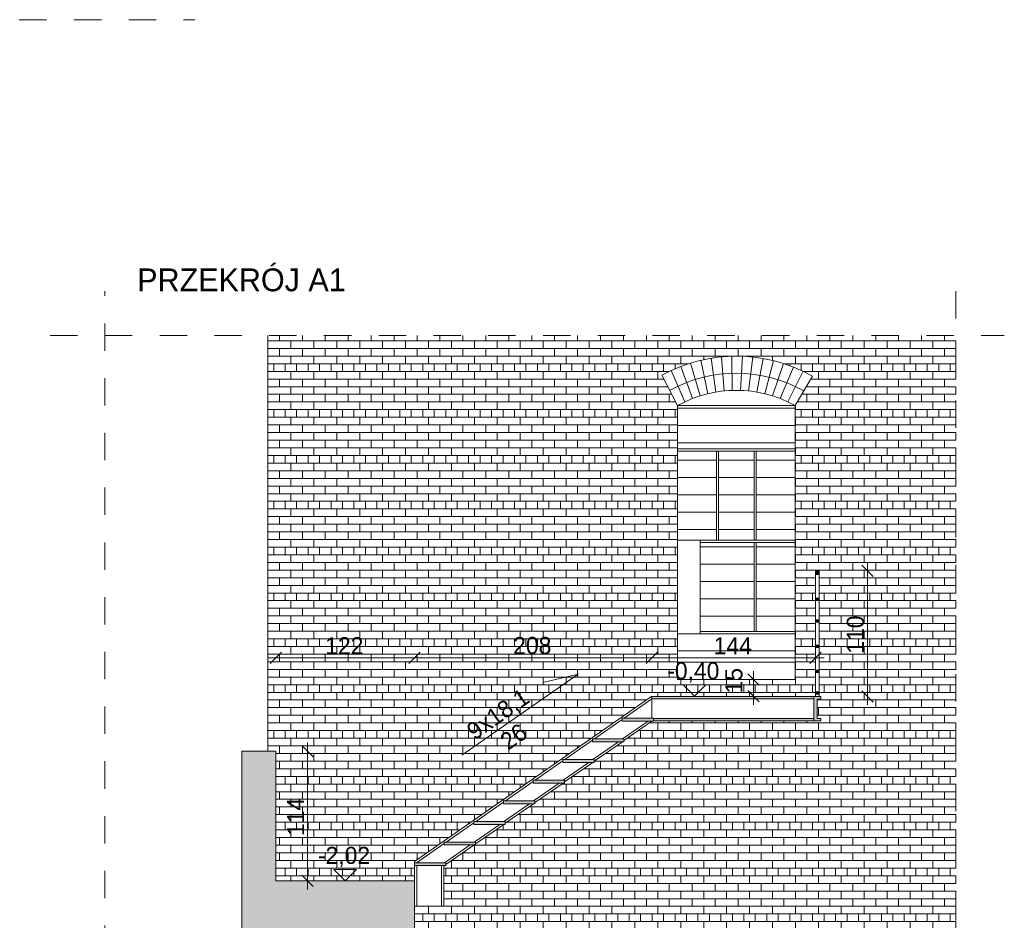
# Model space of a CAD drawing. Header units: millimetres. Extents: x 16408 to 141596, y -21057 to 26364.
# Tile 114 of 144: x 56380 to 65010, y -2363 to 5533. Entities that reach past the tile are written whole.
import ezdxf

# ---------------------------------------------------------------- set-up
doc = ezdxf.new("R2010")
doc.units = ezdxf.units.MM
doc.header["$MEASUREMENT"] = 0
doc.linetypes.add('Przerywana', pattern=[480, 240, -240])
doc.linetypes.add('Wipeout_Contour', pattern=[1000, 0, -1000])
for name, color, linetype, lineweight in [('0_Nr_pióra__1', 7, 'Continuous', 13), ('0_Nr_pióra__103', 7, 'Continuous', 5), ('0_Nr_pióra__161', 7, 'Continuous', 5), ('0_Nr_pióra__21', 7, 'Continuous', 5), ('0_Nr_pióra__24', 7, 'Continuous', 15), ('0_Nr_pióra__51', 7, 'Continuous', 15), ('0_Nr_pióra__7', 7, 'Continuous', 20), ('0_Nr_pióra__90', 7, 'Continuous', 13)]:
    doc.layers.add(name, color=color, linetype=linetype, lineweight=lineweight)
doc.layers.add('0_Nr_pióra__101', color=7, linetype='Continuous', lineweight=5, true_color=0xb2b2b2)
doc.layers.add('_elementy3d_Nr_pióra__101', color=7, linetype='Continuous', lineweight=5, true_color=0xb2b2b2)
doc.styles.add('STYL_AUTOMATYCZNY_2', font='txt')
doc.dimstyles.new('STYL_AUTOMATYCZNY__1', dxfattribs={"dimtxt": 150, "dimasz": 95, "dimexe": 0.18, "dimexo": 0.0625, "dimgap": 0.09, "dimtad": 1, "dimtih": 1, "dimtoh": 1, "dimdec": 0, "dimlfac": 0.1, "dimzin": 0, "dimdsep": 46, "dimtxsty": 'STYL_AUTOMATYCZNY_2', "dimblk": 'ARROWHEAD_6', "dimblk1": 'ARROWHEAD_6', "dimblk2": 'ARROWHEAD_6', "dimcen": 0.09, "dimse1": 1, "dimse2": 1, "dimclrd": 7, "dimclre": 7, "dimclrt": 7, "dimadec": 1, "dimazin": 0, "dimtfac": 1, "dimtdec": 4, "dimtmove": 0, "dimatfit": 3, "dimfxl": 0, "dimtolj": 1, "dimtzin": 0, "dimarcsym": 0})
doc.dimstyles.new('STYL_AUTOMATYCZNY__2', dxfattribs={"dimtxt": 150, "dimasz": 95, "dimexe": 0.18, "dimexo": 0.0625, "dimgap": 0.09, "dimtad": 1, "dimdec": 0, "dimlfac": 0.1, "dimzin": 0, "dimdsep": 46, "dimtxsty": 'STYL_AUTOMATYCZNY_2', "dimblk": 'ARROWHEAD_6', "dimblk1": 'ARROWHEAD_6', "dimblk2": 'ARROWHEAD_6', "dimcen": 0.09, "dimse1": 1, "dimse2": 1, "dimclrd": 7, "dimclre": 7, "dimclrt": 7, "dimadec": 1, "dimazin": 0, "dimtfac": 1, "dimtdec": 4, "dimtmove": 0, "dimatfit": 3, "dimfxl": 0, "dimtolj": 1, "dimtzin": 0, "dimarcsym": 0})
doc.dimstyles.new('STYL_AUTOMATYCZNY__3', dxfattribs={"dimtxt": 150, "dimasz": 95, "dimexe": 0.18, "dimexo": 0.0625, "dimgap": 0.09, "dimtad": 1, "dimdec": 0, "dimlfac": 0.1, "dimzin": 0, "dimdsep": 46, "dimtxsty": 'STYL_AUTOMATYCZNY_2', "dimblk": 'ARROWHEAD_6', "dimblk1": 'ARROWHEAD_6', "dimblk2": 'ARROWHEAD_6', "dimcen": 0.09, "dimse1": 1, "dimse2": 1, "dimclrd": 7, "dimclre": 7, "dimclrt": 7, "dimadec": 1, "dimazin": 0, "dimtfac": 1, "dimtdec": 4, "dimtmove": 2, "dimatfit": 3, "dimfxl": 0, "dimtolj": 1, "dimtzin": 0, "dimarcsym": 0})
pattern_1 = [(0, (0, 0), (0, 152), [])]

# ---------------------------------------------------------------- blocks, each defined once
blk = doc.blocks.new('*D72')
at = {"layer": '0_Nr_pióra__1', "color": 7, "linetype": 'Continuous', "lineweight": 13}
for p, q in [((58550.9, -60.8), (58625.9, -60.8)), ((58675.9, -10.8), (58575.9, -110.8)), ((58625.9, -60.8), (59841.1, -60.8)), ((59891.1, -10.8), (59791.1, -110.8))]:
    blk.add_line(p, q, dxfattribs=at)
at = {"layer": '0_Nr_pióra__1', "color": 7, "lineweight": 13, "insert": (59057.8, -30.8), "char_height": 150, "attachment_point": 7, "style": 'STYL_AUTOMATYCZNY_2'}
blk.add_mtext('\\A1;{\\pql;\\fCentury Gothic|b0|i0|c238|p34;122}', dxfattribs=at)
blk = doc.blocks.new('ARROWHEAD_6')
at = {"color": 0, "linetype": 'Continuous', "lineweight": 0}
for p, q in [((0, 0), (-1, 0)), ((-0.5, -0.5), (0.5, 0.5))]:
    blk.add_line(p, q, dxfattribs=at)
blk = doc.blocks.new('*D73')
at = {"layer": '0_Nr_pióra__1', "color": 7, "linetype": 'Continuous', "lineweight": 13}
for p, q in [((59891.1, -10.8), (59791.1, -110.8)), ((59841.1, -60.8), (61921.1, -60.8)), ((61971.1, -10.8), (61871.1, -110.8))]:
    blk.add_line(p, q, dxfattribs=at)
at = {"layer": '0_Nr_pióra__1', "color": 7, "lineweight": 13, "insert": (60705.4, -30.8), "char_height": 150, "attachment_point": 7, "style": 'STYL_AUTOMATYCZNY_2'}
blk.add_mtext('\\A1;{\\pql;\\fCentury Gothic|b0|i0|c238|p34;208}', dxfattribs=at)
blk = doc.blocks.new('*D74')
at = {"layer": '0_Nr_pióra__1', "color": 7, "linetype": 'Continuous', "lineweight": 13}
for p, q in [((61971.1, -10.8), (61871.1, -110.8)), ((61921.1, -60.8), (63356.1, -60.8)), ((63306.1, -110.8), (63406.1, -10.8)), ((63356.1, -60.8), (63431.1, -60.8))]:
    blk.add_line(p, q, dxfattribs=at)
at = {"layer": '0_Nr_pióra__1', "color": 7, "lineweight": 13, "insert": (62462.9, -30.8), "char_height": 150, "attachment_point": 7, "style": 'STYL_AUTOMATYCZNY_2'}
blk.add_mtext('\\A1;{\\pql;\\fCentury Gothic|b0|i0|c238|p34;144}', dxfattribs=at)
blk = doc.blocks.new('*D75')
at = {"layer": '0_Nr_pióra__1', "color": 7, "linetype": 'Continuous', "lineweight": 13}
for p, q in [((62862, -302.6), (62762, -202.6)), ((62812, -252.6), (62812, -177.6)), ((62812, -398.8), (62812, -252.6)), ((62762, -348.8), (62862, -448.8)), ((62812, -473.8), (62812, -398.8))]:
    blk.add_line(p, q, dxfattribs=at)
at = {"layer": '0_Nr_pióra__1', "color": 7, "lineweight": 13, "insert": (62716.8, -374.1), "char_height": 150, "attachment_point": 7, "rotation": 90, "style": 'STYL_AUTOMATYCZNY_2'}
blk.add_mtext('\\A1;{\\pql;\\fCentury Gothic|b0|i0|c238|p34;15}', dxfattribs=at)
blk = doc.blocks.new('*D76')
at = {"layer": '0_Nr_pióra__1', "color": 7, "linetype": 'Continuous', "lineweight": 13}
for p, q in [((63861.8, 650), (63761.8, 750)), ((63811.8, 700), (63811.8, 775)), ((63811.8, -400), (63811.8, 700)), ((63761.8, -350), (63861.8, -450)), ((63811.8, -475), (63811.8, -400))]:
    blk.add_line(p, q, dxfattribs=at)
at = {"layer": '0_Nr_pióra__1', "color": 7, "lineweight": 13, "insert": (63781.8, -25.8), "char_height": 150, "attachment_point": 7, "rotation": 90, "style": 'STYL_AUTOMATYCZNY_2'}
blk.add_mtext('\\A1;{\\pql;\\fCentury Gothic|b0|i0|c238|p34;110}', dxfattribs=at)
blk = doc.blocks.new('*D77')
at = {"layer": '0_Nr_pióra__1', "color": 7, "linetype": 'Continuous', "lineweight": 13}
for p, q in [((58953.3, -930), (58853.3, -830)), ((58903.3, -880), (58903.3, -805)), ((58903.3, -2016.9), (58903.3, -880)), ((58853.3, -1966.9), (58953.3, -2066.9)), ((58903.3, -2091.9), (58903.3, -2016.9))]:
    blk.add_line(p, q, dxfattribs=at)
at = {"layer": '0_Nr_pióra__1', "color": 7, "lineweight": 13, "insert": (58873.3, -1624.2), "char_height": 150, "attachment_point": 7, "rotation": 90, "style": 'STYL_AUTOMATYCZNY_2'}
blk.add_mtext('\\A1;{\\pql;\\fCentury Gothic|b0|i0|c238|p34;114}', dxfattribs=at)
blk = doc.blocks.new('Wymiary_8_4', base_point=(62295.1, -398.4))
at = {"layer": '0_Nr_pióra__1', "color": 7, "linetype": 'Continuous', "lineweight": 13}
for p, q in [((62295.1, -398.4), (62195.1, -298.4)), ((62195.1, -298.4), (62395.1, -298.4)), ((62395.1, -298.4), (62295.1, -398.4))]:
    blk.add_line(p, q, dxfattribs=at)
at = {"layer": '0_Nr_pióra__1', "color": 7, "lineweight": 13, "insert": (62055.8, -278.4), "char_height": 150, "attachment_point": 7, "style": 'STYL_AUTOMATYCZNY_2'}
blk.add_mtext('\\A1;{\\pql;\\fCentury Gothic|b0|i0|c238|p34;-0,40}', dxfattribs=at)
blk = doc.blocks.new('Wymiary_9_4', base_point=(59233.2, -2016.9))
at = {"layer": '0_Nr_pióra__1', "color": 7, "linetype": 'Continuous', "lineweight": 13}
for p, q in [((59233.2, -2016.9), (59133.2, -1916.9)), ((59133.2, -1916.9), (59333.2, -1916.9)), ((59333.2, -1916.9), (59233.2, -2016.9))]:
    blk.add_line(p, q, dxfattribs=at)
at = {"layer": '0_Nr_pióra__1', "color": 7, "lineweight": 13, "insert": (58993.9, -1896.9), "char_height": 150, "attachment_point": 7, "style": 'STYL_AUTOMATYCZNY_2'}
blk.add_mtext('\\A1;{\\pql;\\fCentury Gothic|b0|i0|c238|p34;-2,02}', dxfattribs=at)

msp = doc.modelspace()

# ---------------------------------------------------------------- hatches: boundary and pattern name
at = {"layer": '0_Nr_pióra__1', "linetype": 'Continuous', "lineweight": 0, "true_color": 0x000000}
for points in [[(63356.1, 670), (63386.1, 670), (63386.1, 700), (63356.1, 700)], [(63361.1, 440), (63381.1, 440), (63381.1, 460), (63361.1, 460)], [(63361.1, 250), (63381.1, 250), (63381.1, 270), (63361.1, 270)], [(63361.1, 30), (63381.1, 30), (63381.1, 50), (63361.1, 50)], [(63361.1, -190), (63381.1, -190), (63381.1, -170), (63361.1, -170)], [(63401.1, -400), (63341.1, -400), (63341.1, -424.8), (63341.1, -595.2), (63341.1, -615), (63401.1, -615), (63401.1, -595.2), (63374.2, -595.2), (63374.2, -424.8), (63401.1, -424.8)], [(63361.1, -380), (63381.1, -380), (63381.1, -360), (63361.1, -360)]]:
    msp.add_hatch(color=18, dxfattribs=at).paths.add_polyline_path(points)
at = {"layer": '0_Nr_pióra__101', "linetype": 'Continuous', "lineweight": 5, "true_color": 0xb2b2b2}
h = msp.add_hatch(dxfattribs=at)
h.set_pattern_fill('Cegła___wiązanie_pospoli_00', color=253, style=0, pattern_type=2)
h.set_pattern_definition([(0, (61571.04, -1369.584), (0, 67), []), (90, (61571.04, -1369.58), (-201, 0), [67, -67]), (90, (61671.54, -1302.58), (-201, 0), [67, -201, 67, -67]), (90, (61621.29, -1168.58), (-100.5, 0), [67, -335])])
h.paths.add_polyline_path([(58555.9, -880), (58625.9, -880), (58625.9, -2016.9), (59840.5, -2016.9), (59840.5, -2238.2), (59840.5, -2246.2), (59841.1, -1846.7), (60108, -1660.8), (61921.1, -397.8), (63356.1, -400), (63356.1, 700), (63386.1, 700), (63386.1, -400), (63401.1, -400), (63401.1, -424.8), (63369.2, -424.8), (63369.2, -595.2), (63401.1, -595.2), (63401.1, -615), (61921.1, -617.2), (60116.1, -1871.4), (60116.1, -1883.9), (60096.9, -1883.9), (60096.5, -2238.2), (59840.5, -2246.2), (59840.5, -2730), (63226.1, -2730), (64586.2, -2730), (64586.2, 2765.3), (58555.9, 2765.3)])
h.paths.add_polyline_path([(62007, 2415.3), (62146.2, 2149.6), (62146.2, -250.4), (63176.1, -250.4), (63176.2, 2149.6), (63328.4, 2408.1, 0.259295)], flags=0)
h = msp.add_hatch(dxfattribs=at)
h.set_pattern_fill('Podłoga_z_desek_0004', color=253, style=0, pattern_type=2)
h.set_pattern_definition(pattern_1)
h.paths.add_polyline_path([(63176.1, 950), (62836.2, 950), (62836.2, 169.6), (63176.1, 169.6), (63176.2, 2149.6), (62146.2, 2149.6), (62146.2, 1770), (63176.1, 1770)])
h = msp.add_hatch(dxfattribs=at)
h.set_pattern_fill('Podłoga_z_desek_0004', color=253, style=0, pattern_type=2)
h.set_pattern_definition(pattern_1)
h.paths.add_polyline_path([(62486.2, 970), (62146.2, 970), (62146.2, 1750), (62486.2, 1750)])
h = msp.add_hatch(dxfattribs=at)
h.set_pattern_fill('Podłoga_z_desek_0004', color=253, style=0, pattern_type=2)
h.set_pattern_definition(pattern_1)
h.paths.add_polyline_path([(62816.2, 970), (62506.2, 970), (62506.2, 1750), (62816.2, 1750)])
h = msp.add_hatch(dxfattribs=at)
h.set_pattern_fill('Podłoga_z_desek_0004', color=253, style=0, pattern_type=2)
h.set_pattern_definition(pattern_1)
h.paths.add_polyline_path([(62836.2, 1750), (63176.1, 1750), (63176.1, 970), (62836.2, 970)])
h = msp.add_hatch(dxfattribs=at)
h.set_pattern_fill('Podłoga_z_desek_0004', color=253, style=0, pattern_type=2)
h.set_pattern_definition(pattern_1)
h.paths.add_polyline_path([(62816.2, 169.6), (62345.5, 169.6), (62345.5, 950), (62816.2, 950)])
h = msp.add_hatch(dxfattribs=at)
h.set_pattern_fill('Podłoga_z_desek_0004', color=253, style=0, pattern_type=2)
h.set_pattern_definition(pattern_1)
h.paths.add_polyline_path([(63176.1, -100.4), (62146.2, -100.4), (62146.2, 149.6), (63176.1, 149.6)])
at = {"layer": '0_Nr_pióra__101', "linetype": 'Continuous', "lineweight": 0, "true_color": 0x1a1a1a}
msp.add_hatch(color=250, dxfattribs=at).paths.add_polyline_path([(61921.1, -400), (61921.1, -421.9), (63341.1, -421.9), (63341.1, -400)])

# ---------------------------------------------------------------- linework, layer by layer
at = {"layer": '0_Nr_pióra__1', "color": 7, "linetype": 'Continuous', "lineweight": 13}
for p, q in [((63356.1, 700), (63356.1, 670)), ((63386.1, 700), (63356.1, 700)), ((63386.1, 700), (63386.1, 670)), ((63386.1, 670), (63356.1, 670)), ((63356.1, -400), (63356.1, 670)), ((63386.1, -400), (63386.1, 670)), ((63361.1, 460), (63361.1, 440)), ((63381.1, 460), (63361.1, 460)), ((63381.1, 440), (63361.1, 440)), ((63381.1, 460), (63381.1, 440)), ((63361.1, 270), (63361.1, 250)), ((63381.1, 270), (63361.1, 270)), ((63381.1, 270), (63381.1, 250)), ((63381.1, 250), (63361.1, 250)), ((63361.1, 50), (63361.1, 30)), ((63381.1, 50), (63361.1, 50)), ((63381.1, 30), (63361.1, 30)), ((63381.1, 50), (63381.1, 30)), ((63361.1, -170), (63361.1, -190)), ((63381.1, -170), (63361.1, -170)), ((63381.1, -170), (63381.1, -190)), ((63381.1, -190), (63361.1, -190)), ((63361.1, -360), (63361.1, -380)), ((63381.1, -360), (63361.1, -360)), ((63381.1, -380), (63361.1, -380)), ((63381.1, -360), (63381.1, -380))]:
    msp.add_line(p, q, dxfattribs=at)
msp.add_lwpolyline([(58555.9, -880), (58555.9, 2765.3)], dxfattribs=at)
at = {"layer": '0_Nr_pióra__1', "color": 7, "linetype": 'Continuous', "lineweight": 13, "flags": 128}
msp.add_lwpolyline([(61921.1, -400), (61921.1, -421.9), (63341.1, -421.9), (63341.1, -400)], close=True, dxfattribs=at)
at = {"layer": '0_Nr_pióra__101', "color": 253, "linetype": 'Continuous', "lineweight": 5, "true_color": 0xb2b2b2}
for p, q in [((62146.2, -250.4), (62146.2, 2149.6)), ((63176.2, 2149.6), (62146.2, 2149.6)), ((63176.2, -252.6), (63176.2, 2149.6)), ((62146.2, 1770), (63176.1, 1770)), ((62146.2, 1750), (63176.1, 1750)), ((62486.2, 970), (62486.2, 1749.1)), ((62506.2, 970), (62506.2, 1750)), ((62816.2, 970), (62816.2, 1750)), ((62836.2, 970), (62836.2, 1750)), ((62146.2, 970), (63176.1, 970)), ((62345.6, 149.5), (62345.5, 970)), ((62345.5, 950), (63176.1, 950)), ((62816.2, 169.6), (62816.2, 950)), ((62836.2, 169.6), (62836.2, 950)), ((62146.2, 149.6), (63176.1, 149.6)), ((62345.5, 169.6), (63176.1, 169.6)), ((62486.2, 168.6), (62486.2, 169.6)), ((62146.2, -100.4), (63176.1, -100.4)), ((62146.2, -252.6), (63179.1, -252.6))]:
    msp.add_line(p, q, dxfattribs=at)
for points in [[(62007, 2415.3, -0.259295), (63328.4, 2408.1)], [(62076.6, 2282.4, -0.259295), (63252.2, 2278.6)], [(62146.2, 2149.6, -0.259295), (63176.2, 2149.6)]]:
    msp.add_lwpolyline(points, format="xyb", dxfattribs=at)
for points in [[(62343.4, 2234.4), (62260.7, 2522.7)], [(62412.5, 2253.5), (62349.4, 2546.8)], [(62482.7, 2268), (62439.6, 2564.9)], [(62553.8, 2277.6), (62530.8, 2576.8)], [(62625.3, 2282.5), (62622.6, 2582.5)], [(62697, 2282.5), (62714.6, 2582)], [(62768.5, 2277.6), (62806.3, 2575.3)], [(62839.6, 2268), (62897.4, 2562.3)], [(62909.8, 2253.5), (62987.4, 2543.3)], [(62978.9, 2234.4), (63075.9, 2518.2)], [(62210, 2182.3), (62089, 2456.8)], [(62275.8, 2210.6), (62173.7, 2492.7)], [(63046.5, 2210.6), (63162.5, 2487.2)], [(63112.4, 2182.3), (63246.8, 2450.4)], [(62146.2, 2149.6), (62007, 2415.3)], [(63176.2, 2149.6), (63328.4, 2408.1)], [(63176.2, 2149.6), (63328.4, 2408.1)]]:
    msp.add_lwpolyline(points, dxfattribs=at)
at = {"layer": '0_Nr_pióra__103', "color": 7, "linetype": 'Przerywana', "lineweight": 5}
for p, q in [((57125.7, -6969.2), (57125.7, 3154.3)), ((64586.2, 3154.3), (64586.2, -6969.2)), ((56647.1, 2765.3), (65010.2, 2765.3))]:
    msp.add_line(p, q, dxfattribs=at)
at = {"layer": '0_Nr_pióra__103', "color": 7, "linetype": 'Continuous', "lineweight": 5}
msp.add_line((61275.3, -205.3), (60964.7, -279.5), dxfattribs=at)
at = {"layer": '0_Nr_pióra__21', "color": 7, "linetype": 'Continuous', "lineweight": 15}
for p, q in [((63401.1, -400), (63341.1, -400)), ((63341.1, -400), (63341.1, -424.8)), ((63341.1, -424.8), (63341.1, -609.7)), ((63369.2, -424.8), (63369.2, -595.2)), ((63401.1, -424.8), (63369.2, -424.8)), ((63401.1, -400), (63401.1, -424.8)), ((63341.1, -595.2), (63341.1, -615)), ((63401.1, -595.2), (63369.2, -595.2)), ((63401.1, -595.2), (63401.1, -615)), ((63401.1, -615), (63341.1, -615))]:
    msp.add_line(p, q, dxfattribs=at)
at = {"layer": '0_Nr_pióra__21', "color": 7, "linetype": 'Continuous', "lineweight": 13}
msp.add_line((59841.1, -1997.4), (59841.1, -2021.3), dxfattribs=at)
at = {"layer": '0_Nr_pióra__7', "color": 7, "linetype": 'Przerywana', "lineweight": 20}
msp.add_line((43896.1, 5533.3), (57914.4, 5533.3), dxfattribs=at)
at = {"layer": '0_Nr_pióra__90', "color": 7, "linetype": 'Continuous', "lineweight": 13}
for p, q in [((59841.1, -2041.9), (59841.1, -2066.1)), ((60096.5, -2238.2), (59840.5, -2238.2))]:
    msp.add_line(p, q, dxfattribs=at)

# ---------------------------------------------------------------- block references
at = {"color": 7, "linetype": 'Continuous', "lineweight": 13}
for name, p in [('Wymiary_8_4', (62295.1, -398.4)), ('Wymiary_9_4', (59233.2, -2016.9))]:
    msp.add_blockref(name, p, dxfattribs=at)

# ---------------------------------------------------------------- texts
at = {"layer": '0_Nr_pióra__7', "color": 7, "linetype": 'Continuous', "lineweight": 20, "insert": (58323.5, 3149.3), "char_height": 200, "attachment_point": 8, "style": 'STYL_AUTOMATYCZNY_2'}
msp.add_mtext('\\A1;{\\pqc;\\fCentury Gothic|b0|i0|c238|p34;PRZEKRÓJ A\\fCentury Gothic|b0|i0|c238|p34;1}', dxfattribs=at)

# ---------------------------------------------------------------- dimensions: what is measured, and where the dimension line sits
at = {"color": 7, "linetype": 'Continuous', "lineweight": 13}
for base, p1, p2, dimstyle, picture, middle in [((63811.8, 700), (63341.1, -400), (63356.1, 700), 'STYL_AUTOMATYCZNY__2', '*D76', (63706.8, 145.8)), ((62812, -252.6), (63112.4, -398.8), (63108.9, -252.6), 'STYL_AUTOMATYCZNY__3', '*D75', (62641.8, -259.7))]:
    dim = msp.add_linear_dim(base=base, p1=p1, p2=p2, angle=90, dimstyle=dimstyle, dxfattribs=at)
    dim.commit()
    dim.dimension.update_dxf_attribs({"geometry": picture, "text_midpoint": middle, "dimtype": 160, "text_rotation": 90})

# ---------------------------------------------------------------- wipeouts: each hides what was drawn before it
at = {"color": 254, "linetype": 'Wipeout_Contour', "lineweight": 0, "ltscale": 233448.971391}
msp.add_wipeout([(58325.7, -1030), (58325.7, -2730), (58325.8, -2730), (58325.8, -1030)], dxfattribs=at)

# ---------------------------------------------------------------- next in the draw order: linework, layer by layer
at = {"layer": '0_Nr_pióra__24', "color": 7, "linetype": 'Continuous', "lineweight": 15}
msp.add_lwpolyline([(58325.8, -880), (58325.8, -5380)], dxfattribs=at)

# ---------------------------------------------------------------- next in the draw order: wipeouts: each hides what was drawn before it
at = {"color": 254, "linetype": 'Wipeout_Contour', "lineweight": 0, "ltscale": 234701.757738}
msp.add_wipeout([(58626.3, -2016.9), (58626.3, -2730), (58626.4, -2730), (58626.4, -2016.9)], dxfattribs=at)

# ---------------------------------------------------------------- next in the draw order: hatches: boundary and pattern name
at = {"layer": '_elementy3d_Nr_pióra__101', "linetype": 'Continuous', "lineweight": 0, "true_color": 0x353535}
msp.add_hatch(color=250, dxfattribs=at).paths.add_polyline_path([(58325.8, -6533.6), (59840.5, -6533.6), (59840.5, -2016.9), (58625.9, -2016.9), (58625.9, -880), (58325.8, -880)])

# ---------------------------------------------------------------- next in the draw order: dimensions: what is measured, and where the dimension line sits
at = {"color": 7, "linetype": 'Continuous', "lineweight": 13}
dim = msp.add_linear_dim(base=(58903.3, -880), p1=(58625.9, -2016.9), p2=(58625.9, -880), angle=90, dimstyle='STYL_AUTOMATYCZNY__2', dxfattribs=at)
dim.commit()
dim.dimension.update_dxf_attribs({"geometry": '*D77', "text_midpoint": (58798.3, -1452.7), "dimtype": 160, "text_rotation": 90})

# ---------------------------------------------------------------- next in the draw order: wipeouts: each hides what was drawn before it
at = {"color": 254, "linetype": 'Wipeout_Contour', "lineweight": 0, "ltscale": 1582343.771121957}
msp.add_wipeout([(59841.1, -1858.9), (59858.3, -1858.9), (60101.1, -1689.7), (60101.1, -1677.8), (60118.3, -1677.8), (60361.1, -1508.6), (60361.1, -1496.7), (60378.3, -1496.7), (60621.1, -1327.5), (60621.1, -1315.6), (60638.3, -1315.6), (60881.1, -1146.4), (60881.1, -1134.4), (60898.3, -1134.4), (61141.1, -965.3), (61141.1, -953.3), (61158.3, -953.3), (61401.1, -784.2), (61401.1, -772.2), (61418.3, -772.2), (61661.1, -603.1), (61661.1, -591.1), (61678.3, -591.1), (61921.1, -421.9), (61921.1, -397.8), (59841.1, -1846.7)], dxfattribs=at)

# ---------------------------------------------------------------- next in the draw order: texts
at = {"layer": '0_Nr_pióra__7', "color": 7, "linetype": 'Continuous', "lineweight": 20, "insert": (60753.1, -815.4), "char_height": 150, "attachment_point": 8, "rotation": 34.86034, "line_spacing_factor": 0.963147, "style": 'STYL_AUTOMATYCZNY_2'}
msp.add_mtext('\\A1;{\\pqc;\\fCentury Gothic|b0|i0|c238|p34;9\\fCentury Gothic|b0|i0|c238|p34;x1\\fCentury Gothic|b0|i0|c238|p34;8,1\\P\\pqc;\\fCentury Gothic|b0|i0|c238|p34;26}', dxfattribs=at)

# ---------------------------------------------------------------- next in the draw order: wipeouts: each hides what was drawn before it
at = {"color": 254, "linetype": 'Wipeout_Contour', "lineweight": 0, "ltscale": 300621.979974}
msp.add_wipeout([(60101.1, -1689.7), (59858.3, -1858.9), (60103.9, -1858.9), (60328, -1702.8), (60101.1, -1702.8)], dxfattribs=at)

# ---------------------------------------------------------------- next in the draw order: linework, layer by layer
at = {"layer": '0_Nr_pióra__24', "color": 7, "linetype": 'Continuous', "lineweight": 15}
msp.add_lwpolyline([(58325.8, -880), (58625.9, -880), (58625.9, -2016.9), (59840.5, -2016.9), (59840.5, -5380)], dxfattribs=at)
at = {"layer": '0_Nr_pióra__51', "color": 7, "linetype": 'Continuous', "lineweight": 15}
msp.add_line((59841.1, -1858.9), (59841.1, -1883.9), dxfattribs=at)
at = {"layer": '0_Nr_pióra__90', "color": 7, "linetype": 'Continuous', "lineweight": 13}
for p, q in [((59841.1, -1846.7), (59841.1, -1858.9)), ((59841.1, -1883.9), (59841.1, -2041.9)), ((59860.5, -1888.2), (59860.5, -2238.2))]:
    msp.add_line(p, q, dxfattribs=at)

# ---------------------------------------------------------------- next in the draw order: dimensions: what is measured, and where the dimension line sits
at = {"color": 7, "linetype": 'Continuous', "lineweight": 13}
dim = msp.add_linear_dim(base=(59841.1, -60.8), p1=(58625.9, -2016.9), p2=(59841.1, -1997.4), dimstyle='STYL_AUTOMATYCZNY__1', dxfattribs=at)
dim.commit()
dim.dimension.update_dxf_attribs({"geometry": '*D72', "text_midpoint": (59229.3, 44.2), "dimtype": 160})

# ---------------------------------------------------------------- next in the draw order: wipeouts: each hides what was drawn before it
at = {"color": 254, "linetype": 'Wipeout_Contour', "lineweight": 0, "ltscale": 301896.345333}
msp.add_wipeout([(60118.3, -1677.8), (60363.9, -1677.8), (60588, -1521.7), (60361.1, -1521.7), (60361.1, -1508.6)], dxfattribs=at)

# ---------------------------------------------------------------- next in the draw order: wipeouts: each hides what was drawn before it
at = {"color": 254, "linetype": 'Wipeout_Contour', "lineweight": 0, "ltscale": 303173.633294}
msp.add_wipeout([(60621.1, -1327.5), (60378.3, -1496.7), (60623.9, -1496.7), (60848, -1340.6), (60621.1, -1340.6)], dxfattribs=at)
at = {"color": 254, "linetype": 'Wipeout_Contour', "lineweight": 0, "ltscale": 301162.224108}
msp.add_wipeout([(60328, -1702.8), (60103.9, -1858.9), (60116.1, -1858.9), (60116.1, -1874.5), (60362.7, -1702.8)], dxfattribs=at)

# ---------------------------------------------------------------- next in the draw order: hatches: boundary and pattern name
at = {"layer": '0_Nr_pióra__161', "linetype": 'Continuous', "lineweight": 0, "true_color": 0xbfbfbf}
msp.add_hatch(color=9, dxfattribs=at).paths.add_polyline_path([(59841.1, -1883.9), (60116.1, -1883.9), (60116.1, -1858.9), (59841.1, -1858.9)])

# ---------------------------------------------------------------- next in the draw order: linework, layer by layer
at = {"layer": '0_Nr_pióra__51', "color": 7, "linetype": 'Continuous', "lineweight": 15}
for p, q in [((60101.1, -1677.8), (60101.1, -1702.8)), ((60116.1, -1858.9), (59841.1, -1858.9)), ((60116.1, -1883.9), (59841.1, -1883.9)), ((60116.1, -1858.9), (60116.1, -1883.9))]:
    msp.add_line(p, q, dxfattribs=at)
at = {"layer": '0_Nr_pióra__90', "color": 7, "linetype": 'Continuous', "lineweight": 13}
for p, q in [((59858.3, -1858.9), (60101.1, -1689.7)), ((60076.9, -1883.9), (60076.9, -2233.9)), ((60096.9, -1883.9), (60096.9, -2233.9))]:
    msp.add_line(p, q, dxfattribs=at)

# ---------------------------------------------------------------- next in the draw order: wipeouts: each hides what was drawn before it
at = {"color": 254, "linetype": 'Wipeout_Contour', "lineweight": 0, "ltscale": 304453.807009}
msp.add_wipeout([(60881.1, -1146.4), (60638.3, -1315.6), (60883.9, -1315.6), (61108, -1159.4), (60881.1, -1159.4)], dxfattribs=at)
at = {"color": 254, "linetype": 'Wipeout_Contour', "lineweight": 0, "ltscale": 302436.056991}
msp.add_wipeout([(60363.9, -1677.8), (60376.1, -1677.8), (60376.1, -1693.4), (60622.7, -1521.7), (60588, -1521.7)], dxfattribs=at)

# ---------------------------------------------------------------- next in the draw order: hatches: boundary and pattern name
at = {"layer": '0_Nr_pióra__161', "linetype": 'Continuous', "lineweight": 0, "true_color": 0xbfbfbf}
msp.add_hatch(color=9, dxfattribs=at).paths.add_polyline_path([(60101.1, -1702.8), (60376.1, -1702.8), (60376.1, -1677.8), (60101.1, -1677.8)])

# ---------------------------------------------------------------- next in the draw order: linework, layer by layer
at = {"layer": '0_Nr_pióra__51', "color": 7, "linetype": 'Continuous', "lineweight": 15}
for p, q in [((60361.1, -1496.7), (60361.1, -1521.7)), ((60376.1, -1677.8), (60101.1, -1677.8)), ((60376.1, -1702.8), (60101.1, -1702.8)), ((60376.1, -1677.8), (60376.1, -1702.8))]:
    msp.add_line(p, q, dxfattribs=at)
at = {"layer": '0_Nr_pióra__90', "color": 7, "linetype": 'Continuous', "lineweight": 13}
for p, q in [((60118.3, -1677.8), (60361.1, -1508.6)), ((60103.9, -1858.9), (60328, -1702.8)), ((60116.1, -1874.5), (60362.7, -1702.8))]:
    msp.add_line(p, q, dxfattribs=at)

# ---------------------------------------------------------------- next in the draw order: wipeouts: each hides what was drawn before it
at = {"color": 254, "linetype": 'Wipeout_Contour', "lineweight": 0, "ltscale": 305736.830231}
msp.add_wipeout([(61141.1, -965.3), (60898.3, -1134.4), (61143.9, -1134.4), (61368, -978.3), (61141.1, -978.3)], dxfattribs=at)
at = {"color": 254, "linetype": 'Wipeout_Contour', "lineweight": 0, "ltscale": 303712.811776}
msp.add_wipeout([(60848, -1340.6), (60623.9, -1496.7), (60636.1, -1496.7), (60636.1, -1512.3), (60882.7, -1340.6)], dxfattribs=at)

# ---------------------------------------------------------------- next in the draw order: hatches: boundary and pattern name
at = {"layer": '0_Nr_pióra__161', "linetype": 'Continuous', "lineweight": 0, "true_color": 0xbfbfbf}
msp.add_hatch(color=9, dxfattribs=at).paths.add_polyline_path([(60361.1, -1521.7), (60636.1, -1521.7), (60636.1, -1496.7), (60361.1, -1496.7)])

# ---------------------------------------------------------------- next in the draw order: linework, layer by layer
at = {"layer": '0_Nr_pióra__51', "color": 7, "linetype": 'Continuous', "lineweight": 15}
for p, q in [((60621.1, -1315.6), (60621.1, -1340.6)), ((60636.1, -1496.7), (60361.1, -1496.7)), ((60636.1, -1521.7), (60361.1, -1521.7)), ((60636.1, -1496.7), (60636.1, -1521.7))]:
    msp.add_line(p, q, dxfattribs=at)
at = {"layer": '0_Nr_pióra__90', "color": 7, "linetype": 'Continuous', "lineweight": 13}
for p, q in [((60378.3, -1496.7), (60621.1, -1327.5)), ((60363.9, -1677.8), (60588, -1521.7)), ((60376.1, -1693.4), (60622.7, -1521.7))]:
    msp.add_line(p, q, dxfattribs=at)

# ---------------------------------------------------------------- next in the draw order: wipeouts: each hides what was drawn before it
at = {"color": 254, "linetype": 'Wipeout_Contour', "lineweight": 0, "ltscale": 307022.667295}
msp.add_wipeout([(61401.1, -784.2), (61158.3, -953.3), (61403.9, -953.3), (61628, -797.2), (61401.1, -797.2)], dxfattribs=at)
at = {"color": 254, "linetype": 'Wipeout_Contour', "lineweight": 0, "ltscale": 304992.451622}
msp.add_wipeout([(60883.9, -1315.6), (60896.1, -1315.6), (60896.1, -1331.2), (61142.7, -1159.4), (61108, -1159.4)], dxfattribs=at)

# ---------------------------------------------------------------- next in the draw order: hatches: boundary and pattern name
at = {"layer": '0_Nr_pióra__161', "linetype": 'Continuous', "lineweight": 0, "true_color": 0xbfbfbf}
msp.add_hatch(color=9, dxfattribs=at).paths.add_polyline_path([(60621.1, -1340.6), (60896.1, -1340.6), (60896.1, -1315.6), (60621.1, -1315.6)])

# ---------------------------------------------------------------- next in the draw order: linework, layer by layer
at = {"layer": '0_Nr_pióra__103', "color": 7, "linetype": 'Continuous', "lineweight": 5}
msp.add_line((60256.4, -915), (61275.3, -205.3), dxfattribs=at)
at = {"layer": '0_Nr_pióra__51', "color": 7, "linetype": 'Continuous', "lineweight": 15}
for p, q in [((60881.1, -1134.4), (60881.1, -1159.4)), ((60896.1, -1315.6), (60621.1, -1315.6)), ((60896.1, -1340.6), (60621.1, -1340.6)), ((60896.1, -1315.6), (60896.1, -1340.6))]:
    msp.add_line(p, q, dxfattribs=at)
at = {"layer": '0_Nr_pióra__90', "color": 7, "linetype": 'Continuous', "lineweight": 13}
for p, q in [((60638.3, -1315.6), (60881.1, -1146.4)), ((60623.9, -1496.7), (60848, -1340.6)), ((60636.1, -1512.3), (60882.7, -1340.6))]:
    msp.add_line(p, q, dxfattribs=at)

# ---------------------------------------------------------------- next in the draw order: wipeouts: each hides what was drawn before it
at = {"color": 254, "linetype": 'Wipeout_Contour', "lineweight": 0, "ltscale": 308311.282811}
msp.add_wipeout([(61661.1, -603.1), (61418.3, -772.2), (61663.9, -772.2), (61888, -616.1), (61661.1, -616.1)], dxfattribs=at)
at = {"color": 254, "linetype": 'Wipeout_Contour', "lineweight": 0, "ltscale": 306274.940483}
msp.add_wipeout([(61143.9, -1134.4), (61156.1, -1134.4), (61156.1, -1150.1), (61402.7, -978.3), (61368, -978.3)], dxfattribs=at)

# ---------------------------------------------------------------- next in the draw order: hatches: boundary and pattern name
at = {"layer": '0_Nr_pióra__161', "linetype": 'Continuous', "lineweight": 0, "true_color": 0xbfbfbf}
msp.add_hatch(color=9, dxfattribs=at).paths.add_polyline_path([(60881.1, -1159.4), (61156.1, -1159.4), (61156.1, -1134.4), (60881.1, -1134.4)])

# ---------------------------------------------------------------- next in the draw order: linework, layer by layer
at = {"layer": '0_Nr_pióra__51', "color": 7, "linetype": 'Continuous', "lineweight": 15}
for p, q in [((61141.1, -953.3), (61141.1, -978.3)), ((61156.1, -1134.4), (60881.1, -1134.4)), ((61156.1, -1159.4), (60881.1, -1159.4)), ((61156.1, -1134.4), (61156.1, -1159.4))]:
    msp.add_line(p, q, dxfattribs=at)
at = {"layer": '0_Nr_pióra__90', "color": 7, "linetype": 'Continuous', "lineweight": 13}
for p, q in [((60898.3, -1134.4), (61141.1, -965.3)), ((60883.9, -1315.6), (61108, -1159.4)), ((60896.1, -1331.2), (61142.7, -1159.4))]:
    msp.add_line(p, q, dxfattribs=at)

# ---------------------------------------------------------------- next in the draw order: wipeouts: each hides what was drawn before it
at = {"color": 254, "linetype": 'Wipeout_Contour', "lineweight": 0, "ltscale": 185527.185294}
msp.add_wipeout([(61678.3, -591.1), (61921.1, -591.1), (61921.1, -421.9)], dxfattribs=at)
at = {"color": 254, "linetype": 'Wipeout_Contour', "lineweight": 0, "ltscale": 307560.242663}
msp.add_wipeout([(61628, -797.2), (61403.9, -953.3), (61416.1, -953.3), (61416.1, -969), (61662.7, -797.2)], dxfattribs=at)

# ---------------------------------------------------------------- next in the draw order: hatches: boundary and pattern name
at = {"layer": '0_Nr_pióra__161', "linetype": 'Continuous', "lineweight": 0, "true_color": 0xbfbfbf}
msp.add_hatch(color=9, dxfattribs=at).paths.add_polyline_path([(61141.1, -978.3), (61416.1, -978.3), (61416.1, -953.3), (61141.1, -953.3)])

# ---------------------------------------------------------------- next in the draw order: linework, layer by layer
at = {"layer": '0_Nr_pióra__21', "color": 7, "linetype": 'Continuous', "lineweight": 13}
msp.add_line((61921.1, -399.7), (61921.1, -423.6), dxfattribs=at)
at = {"layer": '0_Nr_pióra__21', "color": 7, "linetype": 'Continuous', "lineweight": 5}
msp.add_line((61935.9, -400), (61936.1, -400), dxfattribs=at)
at = {"layer": '0_Nr_pióra__51', "color": 7, "linetype": 'Continuous', "lineweight": 15}
for p, q in [((61401.1, -772.2), (61401.1, -797.2)), ((61416.1, -953.3), (61141.1, -953.3)), ((61416.1, -978.3), (61141.1, -978.3)), ((61416.1, -953.3), (61416.1, -978.3))]:
    msp.add_line(p, q, dxfattribs=at)
at = {"layer": '0_Nr_pióra__90', "color": 7, "linetype": 'Continuous', "lineweight": 13}
for p, q in [((61921.1, -397.8), (61921.1, -421.9)), ((61158.3, -953.3), (61401.1, -784.2)), ((61143.9, -1134.4), (61368, -978.3)), ((61156.1, -1150.1), (61402.7, -978.3))]:
    msp.add_line(p, q, dxfattribs=at)

# ---------------------------------------------------------------- next in the draw order: dimensions: what is measured, and where the dimension line sits
at = {"color": 7, "linetype": 'Continuous', "lineweight": 13}
dim = msp.add_linear_dim(base=(63356.1482993, -60.7677537), p1=(61921.1482984, -421.9432426), p2=(63356.1482993, -400), dimstyle='STYL_AUTOMATYCZNY__1', dxfattribs=at)
dim.commit()
dim.dimension.update_dxf_attribs({"geometry": '*D74', "text_midpoint": (62634.4130444, 44.2322475), "dimtype": 160})

# ---------------------------------------------------------------- next in the draw order: wipeouts: each hides what was drawn before it
at = {"color": 254, "linetype": 'Wipeout_Contour', "lineweight": 0, "ltscale": 370770.503975}
msp.add_wipeout([(61663.9, -772.2), (61676.1, -772.2), (61676.1, -787.8), (61921.1, -617.2), (61921.1, -616.1), (61888, -616.1)], dxfattribs=at)

# ---------------------------------------------------------------- next in the draw order: hatches: boundary and pattern name
at = {"layer": '0_Nr_pióra__101', "linetype": 'Continuous', "lineweight": 0, "true_color": 0x1a1a1a}
msp.add_hatch(color=250, dxfattribs=at).paths.add_polyline_path([(63341.1, -615), (63341.1, -595.2), (61936.1, -595.2), (61936.1, -615)])
at = {"layer": '0_Nr_pióra__161', "linetype": 'Continuous', "lineweight": 0, "true_color": 0xbfbfbf}
for points in [[(61661.1, -616.1), (61936.1, -616.1), (61936.1, -591.1), (61661.1, -591.1)], [(61401.1, -797.2), (61676.1, -797.2), (61676.1, -772.2), (61401.1, -772.2)]]:
    msp.add_hatch(color=9, dxfattribs=at).paths.add_polyline_path(points)

# ---------------------------------------------------------------- next in the draw order: linework, layer by layer
at = {"layer": '0_Nr_pióra__1', "color": 7, "linetype": 'Continuous', "lineweight": 13, "flags": 128}
msp.add_lwpolyline([(63341.1, -615), (63341.1, -595.2), (61936.1, -595.2), (61936.1, -615)], close=True, dxfattribs=at)
at = {"layer": '0_Nr_pióra__21', "color": 7, "linetype": 'Continuous', "lineweight": 13}
msp.add_line((61921.1, -423.6), (61921.1, -593), dxfattribs=at)
at = {"layer": '0_Nr_pióra__51', "color": 7, "linetype": 'Continuous', "lineweight": 15}
for p, q in [((61661.1, -591.1), (61661.1, -616.1)), ((61936.1, -591.1), (61661.1, -591.1)), ((61936.1, -591.1), (61936.1, -616.1)), ((61936.1, -616.1), (61661.1, -616.1)), ((61676.1, -772.2), (61401.1, -772.2)), ((61676.1, -772.2), (61676.1, -797.2)), ((61676.1, -797.2), (61401.1, -797.2))]:
    msp.add_line(p, q, dxfattribs=at)
at = {"layer": '0_Nr_pióra__90', "color": 7, "linetype": 'Continuous', "lineweight": 13}
for p, q in [((59841.1, -1846.7), (61921.1, -397.8)), ((61678.3, -591.1), (61921.1, -421.9)), ((61921.1, -421.9), (61921.1, -591.1)), ((61418.3, -772.2), (61661.1, -603.1)), ((61663.9, -772.2), (61888, -616.1)), ((61676.1, -787.8), (61921.1, -617.2)), ((61921.1, -616.1), (61921.1, -617.2)), ((61403.9, -953.3), (61628, -797.2)), ((61416.1, -969), (61662.7, -797.2))]:
    msp.add_line(p, q, dxfattribs=at)

# ---------------------------------------------------------------- next in the draw order: dimensions: what is measured, and where the dimension line sits
at = {"color": 7, "linetype": 'Continuous', "lineweight": 13}
dim = msp.add_linear_dim(base=(61921.1, -60.8), p1=(59841.1, -1997.4), p2=(61921.1, -421.9), dimstyle='STYL_AUTOMATYCZNY__1', dxfattribs=at)
dim.commit()
dim.dimension.update_dxf_attribs({"geometry": '*D73', "text_midpoint": (60876.9, 44.2), "dimtype": 160})

doc.saveas('drawing.dxf')
